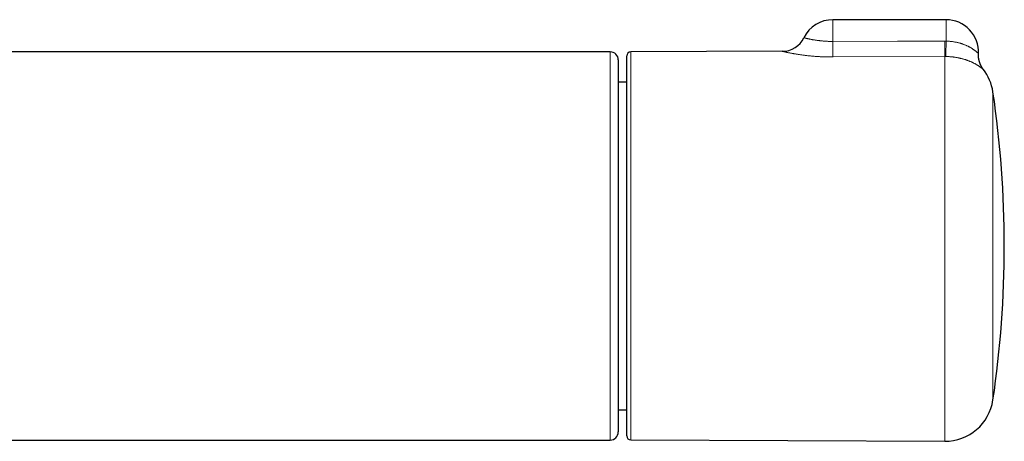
# Model space of a CAD drawing. Header units: millimetres. Extents: x 8 to 657, y 12 to 340.
# Tile 9 of 14: x 365 to 487, y 288 to 340. Entities that reach past the tile are written whole.
import ezdxf

# ---------------------------------------------------------------- set-up
doc = ezdxf.new("R2010")
doc.units = ezdxf.units.MM

msp = doc.modelspace()

# ---------------------------------------------------------------- linework, layer by layer
at = {"color": 7, "linetype": 'Continuous', "lineweight": 30}
for p, q in [((479.7, 340.39), (465.7, 340.39)), ((438.15, 336.41), (246.15, 336.41)), ((459.43, 336.48), (440.7, 336.4)), ((440.2, 288.89), (440.2, 335.9)), ((484.31, 334.23), (484.31, 334.23)), ((440.2, 332.66), (439.15, 332.66)), ((439.15, 292.13), (440.2, 292.13)), ((358.42, 288.38), (438.15, 288.38)), ((438.15, 288.38), (438.15, 288.38)), ((440.7, 288.39), (479.53, 288.22))]:
    msp.add_line(p, q, dxfattribs=at)
at = {"color": 252, "linetype": 'Continuous', "lineweight": 0}
for p, q in [((465.7, 340.39), (465.7, 337.7)), ((479.7, 340.39), (479.7, 337.74)), ((479.52, 337.74), (479.7, 337.74)), ((440.7, 336.4), (440.7, 288.39)), ((479.53, 335.84), (465.71, 335.78)), ((479.53, 288.22), (479.53, 335.84)), ((479.65, 335.84), (479.53, 335.84)), ((485.5, 331.44), (485.5, 293.34))]:
    msp.add_line(p, q, dxfattribs=at)
at = {"color": 252, "linetype": 'Continuous', "lineweight": 0, "flags": 128}
msp.add_lwpolyline([(465.7, 337.7), (473.7, 337.73), (479.52, 337.74)], dxfattribs=at)
at = {"color": 7, "linetype": 'Continuous', "lineweight": 30}
for centre, radius, start, end in [((465.7, 336.39), 4, 90, 153.8604), ((479.7, 336.39), 4, 357.2463, 90), ((459.42, 339.48), 3, 270.2555, 333.8614), ((438.15, 335.41), 1, 359.9509, 89.9998), ((440.7, 335.9), 0.5, 90.25, 180), ((479.56, 330.57), 6, 8.4268, 37.6088), ((356.9, 312.39), 130, 351.5732, 8.4268), ((479.56, 294.22), 6, 269.75, 351.5732), ((438.15, 289.38), 1, 269.9995, 359.9988), ((440.7, 288.89), 0.5, 180, 269.75)]:
    msp.add_arc(centre, radius, start, end, dxfattribs=at)
at = {"color": 252, "linetype": 'Continuous', "lineweight": 0}
for centre, radius, start, end in [((927.9, 339.88), 462.21, 180.2698, 180.5086), ((917.61, 339.81), 438.09, 180.2708, 180.5191), ((350.6, 339.94), 129.12, 358.1837, 359.0266)]:
    msp.add_arc(centre, radius, start, end, dxfattribs=at)
for points, knots in [([(462.11, 338.16), (462.11, 338.16), (462.11, 338.15), (462.13, 338.15), (462.14, 338.15), (462.16, 338.14), (462.18, 338.14), (462.2, 338.13), (462.22, 338.13), (462.25, 338.12), (462.29, 338.11), (462.33, 338.1), (462.37, 338.09), (462.42, 338.08), (462.47, 338.07), (462.52, 338.06), (462.58, 338.04), (462.63, 338.03), (462.7, 338.02), (462.78, 338), (462.87, 337.98), (463, 337.96), (463.12, 337.93), (463.26, 337.91), (463.41, 337.88), (463.54, 337.86), (463.67, 337.84), (463.79, 337.83), (463.91, 337.81), (464.04, 337.8), (464.16, 337.78), (464.29, 337.77), (464.43, 337.76), (464.58, 337.74), (464.75, 337.73), (464.93, 337.72), (465.12, 337.71), (465.31, 337.71), (465.5, 337.7), (465.63, 337.7), (465.7, 337.7)], [0, 0, 0, 0, 0.036082, 0.073177, 0.091784, 0.11039, 0.129079, 0.147768, 0.166516, 0.185263, 0.207167, 0.229093, 0.250644, 0.272195, 0.293838, 0.31548, 0.336464, 0.357448, 0.378518, 0.399588, 0.433168, 0.466847, 0.500618, 0.534552, 0.568583, 0.602775, 0.627314, 0.651893, 0.676615, 0.701336, 0.726225, 0.751114, 0.776159, 0.801248, 0.834048, 0.866964, 0.899986, 0.933192, 0.966509, 1, 1, 1, 1]), ([(479.7, 337.74), (479.76, 337.74), (479.87, 337.74), (480.03, 337.73), (480.21, 337.71), (480.4, 337.69), (480.6, 337.67), (480.79, 337.63), (480.98, 337.6), (481.15, 337.56), (481.32, 337.52), (481.47, 337.47), (481.6, 337.43), (481.73, 337.39), (481.85, 337.34), (481.97, 337.3), (482.09, 337.25), (482.21, 337.2), (482.32, 337.15), (482.43, 337.1), (482.53, 337.04), (482.63, 336.99), (482.74, 336.93), (482.85, 336.86), (482.96, 336.79), (483.06, 336.72), (483.14, 336.66), (483.22, 336.61), (483.29, 336.55), (483.36, 336.5), (483.43, 336.45), (483.48, 336.4), (483.53, 336.35), (483.57, 336.32), (483.61, 336.29), (483.63, 336.26), (483.66, 336.24), (483.68, 336.22), (483.69, 336.21), (483.69, 336.2), (483.69, 336.2), (483.69, 336.2)], [0, 0, 0, 0, 0.026211, 0.052434, 0.078646, 0.111079, 0.142626, 0.174174, 0.203707, 0.23324, 0.261287, 0.289333, 0.312203, 0.33508, 0.35795, 0.381001, 0.404059, 0.427109, 0.450334, 0.473566, 0.496791, 0.519756, 0.542721, 0.573593, 0.604485, 0.635356, 0.658722, 0.682087, 0.708849, 0.73564, 0.76243, 0.789388, 0.816346, 0.84351, 0.863611, 0.883712, 0.910788, 0.937885, 0.964959, 0.985505, 1, 1, 1, 1]), ([(438.15, 288.38), (438.15, 288.38), (438.15, 288.38), (438.15, 288.39), (438.15, 288.41), (438.15, 288.43), (438.15, 288.46), (438.15, 288.5), (438.15, 288.54), (438.15, 288.6), (438.15, 288.66), (438.15, 288.73), (438.15, 288.81), (438.15, 288.91), (438.15, 289.01), (438.15, 289.13), (438.15, 289.25), (438.15, 289.39), (438.15, 289.54), (438.15, 289.71), (438.15, 289.89), (438.15, 290.08), (438.15, 290.28), (438.15, 290.49), (438.15, 290.71), (438.15, 290.93), (438.15, 291.16), (438.15, 291.39), (438.15, 291.63), (438.15, 291.88), (438.15, 292.14), (438.15, 292.4), (438.15, 292.68), (438.15, 292.95), (438.15, 293.23), (438.15, 293.51), (438.15, 293.8), (438.15, 294.09), (438.15, 294.38), (438.15, 294.67), (438.15, 294.96), (438.15, 295.26), (438.15, 295.56), (438.15, 295.88), (438.15, 296.19), (438.15, 296.53), (438.15, 296.87), (438.15, 297.23), (438.15, 297.6), (438.15, 297.97), (438.15, 298.35), (438.15, 298.75), (438.15, 299.17), (438.15, 299.61), (438.15, 300.05), (438.15, 300.51), (438.15, 300.97), (438.15, 301.44), (438.15, 301.91), (438.15, 302.37), (438.15, 302.83), (438.15, 303.27), (438.15, 303.72), (438.15, 304.18), (438.15, 304.63), (438.15, 305.1), (438.15, 305.56), (438.15, 305.98), (438.15, 306.35), (438.15, 306.68), (438.15, 307), (438.15, 307.35), (438.15, 307.72), (438.15, 308.1), (438.15, 308.49), (438.15, 308.88), (438.15, 309.26), (438.15, 309.67), (438.15, 310.1), (438.15, 310.55), (438.15, 311), (438.15, 311.45), (438.15, 311.9), (438.15, 312.34), (438.15, 312.77), (438.15, 313.19), (438.15, 313.62), (438.15, 314.01), (438.15, 314.37), (438.15, 314.7), (438.15, 315.02), (438.15, 315.4), (438.15, 315.83), (438.15, 316.31), (438.15, 316.78), (438.15, 317.26), (438.15, 317.73), (438.15, 318.2), (438.15, 318.67), (438.15, 319.13), (438.15, 319.6), (438.15, 320.06), (438.15, 320.52), (438.15, 320.97), (438.15, 321.43), (438.15, 321.83), (438.15, 322.2), (438.15, 322.52), (438.15, 322.84), (438.15, 323.17), (438.15, 323.52), (438.15, 323.88), (438.15, 324.23), (438.15, 324.58), (438.15, 324.93), (438.15, 325.28), (438.15, 325.64), (438.15, 326), (438.15, 326.36), (438.15, 326.72), (438.15, 327.07), (438.15, 327.41), (438.15, 327.73), (438.15, 328.04), (438.15, 328.35), (438.15, 328.66), (438.15, 328.97), (438.15, 329.28), (438.15, 329.58), (438.15, 329.9), (438.15, 330.24), (438.15, 330.59), (438.15, 330.93), (438.15, 331.27), (438.15, 331.59), (438.15, 331.9), (438.15, 332.21), (438.15, 332.51), (438.15, 332.79), (438.15, 333.07), (438.15, 333.34), (438.15, 333.58), (438.15, 333.81), (438.15, 334.01), (438.15, 334.21), (438.15, 334.39), (438.15, 334.56), (438.15, 334.72), (438.15, 334.87), (438.15, 335.01), (438.15, 335.15), (438.15, 335.28), (438.15, 335.4), (438.15, 335.52), (438.15, 335.64), (438.15, 335.76), (438.15, 335.87), (438.15, 335.96), (438.15, 336.05), (438.15, 336.12), (438.15, 336.18), (438.15, 336.23), (438.15, 336.27), (438.15, 336.31), (438.15, 336.34), (438.15, 336.37), (438.15, 336.39), (438.15, 336.4), (438.15, 336.41), (438.15, 336.41), (438.15, 336.41)], [0, 0, 0, 0, 0.003668, 0.0098, 0.015313, 0.020827, 0.026341, 0.031855, 0.037394, 0.042935, 0.048475, 0.054015, 0.060433, 0.066851, 0.073269, 0.07971, 0.086152, 0.092593, 0.09955, 0.106508, 0.113466, 0.120423, 0.127433, 0.134445, 0.141458, 0.148468, 0.154875, 0.161283, 0.167692, 0.174099, 0.180548, 0.186998, 0.193448, 0.199896, 0.20599, 0.212083, 0.218185, 0.224288, 0.230003, 0.235719, 0.241436, 0.247151, 0.252897, 0.258643, 0.26439, 0.270136, 0.276333, 0.282531, 0.288728, 0.294946, 0.301165, 0.307383, 0.314335, 0.321288, 0.328241, 0.335193, 0.342198, 0.349205, 0.356213, 0.363218, 0.36962, 0.376024, 0.382427, 0.38883, 0.395274, 0.40172, 0.408165, 0.41461, 0.419055, 0.423501, 0.42795, 0.432399, 0.437595, 0.442792, 0.447988, 0.453197, 0.458406, 0.463614, 0.469563, 0.475512, 0.481461, 0.487429, 0.493397, 0.499365, 0.504978, 0.510592, 0.516213, 0.521834, 0.526199, 0.530564, 0.534933, 0.539302, 0.545693, 0.552085, 0.558476, 0.56489, 0.571305, 0.57772, 0.584127, 0.590536, 0.596945, 0.603352, 0.609802, 0.616253, 0.622704, 0.629154, 0.63384, 0.638525, 0.643215, 0.647905, 0.65327, 0.658635, 0.664, 0.669379, 0.674758, 0.680137, 0.685953, 0.691769, 0.697585, 0.703419, 0.709252, 0.715085, 0.720484, 0.725882, 0.731287, 0.736691, 0.742412, 0.748133, 0.753861, 0.75959, 0.766609, 0.77363, 0.78065, 0.787701, 0.794752, 0.801803, 0.808857, 0.815911, 0.822965, 0.830049, 0.837134, 0.844219, 0.850342, 0.856464, 0.862596, 0.868728, 0.874241, 0.879754, 0.885268, 0.89078, 0.89632, 0.90186, 0.907401, 0.91294, 0.919358, 0.925777, 0.932194, 0.938636, 0.945078, 0.95152, 0.956496, 0.961473, 0.966454, 0.971436, 0.976788, 0.982141, 0.987493, 0.992859, 0.998225, 1, 1, 1, 1]), ([(465.71, 335.78), (465.63, 335.78), (465.48, 335.78), (465.24, 335.78), (465.01, 335.78), (464.79, 335.79), (464.59, 335.79), (464.4, 335.8), (464.22, 335.81), (464.04, 335.82), (463.88, 335.83), (463.7, 335.84), (463.5, 335.86), (463.27, 335.87), (463.04, 335.9), (462.82, 335.92), (462.6, 335.94), (462.38, 335.96), (462.17, 335.99), (461.97, 336.02), (461.77, 336.04), (461.58, 336.07), (461.4, 336.1), (461.22, 336.13), (461.05, 336.16), (460.88, 336.18), (460.73, 336.21), (460.58, 336.24), (460.44, 336.27), (460.31, 336.29), (460.19, 336.31), (460.09, 336.33), (460, 336.35), (459.92, 336.37), (459.85, 336.39), (459.78, 336.4), (459.73, 336.41), (459.67, 336.42), (459.61, 336.44), (459.56, 336.45), (459.51, 336.46), (459.48, 336.47), (459.45, 336.47), (459.44, 336.47), (459.43, 336.48), (459.43, 336.48), (459.43, 336.48)], [0, 0, 0, 0, 0.024348, 0.048697, 0.073169, 0.097641, 0.117386, 0.13713, 0.156941, 0.176752, 0.193356, 0.209969, 0.235349, 0.260729, 0.286254, 0.311779, 0.337532, 0.363285, 0.389196, 0.415106, 0.440188, 0.465269, 0.490504, 0.515739, 0.541217, 0.566694, 0.592343, 0.617991, 0.641901, 0.665811, 0.689871, 0.713931, 0.733388, 0.752844, 0.772385, 0.791927, 0.808332, 0.82475, 0.849078, 0.873406, 0.89791, 0.922414, 0.942259, 0.962104, 0.982046, 1, 1, 1, 1]), ([(484.31, 334.23), (484.31, 334.23), (484.31, 334.23), (484.3, 334.24), (484.28, 334.25), (484.26, 334.27), (484.22, 334.3), (484.18, 334.34), (484.14, 334.37), (484.1, 334.4), (484.06, 334.44), (484.01, 334.47), (483.95, 334.51), (483.89, 334.56), (483.83, 334.6), (483.76, 334.65), (483.69, 334.69), (483.63, 334.73), (483.56, 334.78), (483.48, 334.82), (483.4, 334.87), (483.32, 334.91), (483.24, 334.96), (483.15, 335.01), (483.05, 335.05), (482.96, 335.1), (482.87, 335.14), (482.78, 335.18), (482.69, 335.22), (482.6, 335.26), (482.5, 335.3), (482.4, 335.34), (482.29, 335.37), (482.19, 335.41), (482.08, 335.45), (481.96, 335.48), (481.84, 335.52), (481.73, 335.55), (481.61, 335.58), (481.5, 335.61), (481.38, 335.64), (481.26, 335.66), (481.14, 335.69), (481.01, 335.71), (480.89, 335.73), (480.76, 335.75), (480.63, 335.77), (480.5, 335.79), (480.37, 335.8), (480.23, 335.81), (480.09, 335.82), (479.95, 335.83), (479.8, 335.84), (479.7, 335.84), (479.65, 335.84)], [0, 0, 0, 0, 0.024573, 0.056611, 0.088708, 0.120855, 0.153064, 0.185325, 0.207647, 0.229988, 0.252395, 0.274802, 0.29729, 0.319777, 0.342341, 0.364928, 0.383765, 0.402616, 0.421407, 0.440197, 0.45905, 0.477904, 0.49664, 0.515377, 0.534186, 0.552995, 0.568785, 0.584575, 0.600415, 0.616255, 0.632311, 0.648367, 0.664482, 0.680596, 0.696939, 0.713281, 0.729692, 0.746103, 0.761386, 0.776683, 0.792043, 0.807403, 0.822827, 0.838252, 0.853762, 0.869272, 0.884852, 0.900432, 0.916085, 0.931757, 0.948758, 0.965782, 0.982879, 1, 1, 1, 1])]:
    msp.add_open_spline(points, degree=3, knots=knots, dxfattribs=at)
at = {"color": 7, "linetype": 'Continuous', "lineweight": 30}
for points, knots in [([(484.32, 334.22), (484.31, 334.24), (484.28, 334.27), (484.24, 334.32), (484.2, 334.38), (484.16, 334.45), (484.12, 334.52), (484.07, 334.59), (484.04, 334.66), (484, 334.73), (483.96, 334.81), (483.93, 334.89), (483.9, 334.96), (483.87, 335.04), (483.84, 335.12), (483.82, 335.2), (483.79, 335.28), (483.77, 335.37), (483.75, 335.45), (483.74, 335.53), (483.72, 335.61), (483.71, 335.7), (483.7, 335.78), (483.7, 335.87), (483.69, 335.95), (483.69, 336.04), (483.69, 336.12), (483.69, 336.17), (483.69, 336.2)], [0, 0, 0, 0, 0.021235, 0.056052, 0.092455, 0.129866, 0.167961, 0.206531, 0.245441, 0.2846, 0.323947, 0.36344, 0.403047, 0.442746, 0.482519, 0.522354, 0.56224, 0.60217, 0.642137, 0.682136, 0.722162, 0.762213, 0.802285, 0.842376, 0.882483, 0.922606, 0.962742, 1, 1, 1, 1]), ([(439.15, 335.41), (439.15, 335.41), (439.15, 335.41), (439.15, 335.39), (439.15, 335.36), (439.15, 335.33), (439.15, 335.28), (439.15, 335.22), (439.15, 335.15), (439.15, 335.07), (439.15, 334.99), (439.15, 334.89), (439.15, 334.79), (439.15, 334.68), (439.15, 334.57), (439.15, 334.44), (439.15, 334.3), (439.15, 334.15), (439.15, 334.01), (439.15, 333.86), (439.15, 333.71), (439.15, 333.56), (439.15, 333.4), (439.15, 333.24), (439.15, 333.07), (439.15, 332.89), (439.15, 332.7), (439.15, 332.49), (439.15, 332.27), (439.15, 332.04), (439.15, 331.8), (439.15, 331.56), (439.15, 331.3), (439.15, 331.04), (439.15, 330.77), (439.15, 330.49), (439.15, 330.22), (439.15, 329.95), (439.15, 329.68), (439.15, 329.41), (439.15, 329.14), (439.15, 328.85), (439.15, 328.57), (439.15, 328.27), (439.15, 327.98), (439.15, 327.69), (439.15, 327.4), (439.15, 327.1), (439.15, 326.77), (439.15, 326.4), (439.15, 326), (439.15, 325.58), (439.15, 325.16), (439.15, 324.73), (439.15, 324.33), (439.15, 323.95), (439.15, 323.61), (439.15, 323.27), (439.15, 322.92), (439.15, 322.56), (439.15, 322.2), (439.15, 321.84), (439.15, 321.47), (439.15, 321.08), (439.15, 320.68), (439.15, 320.27), (439.15, 319.87), (439.15, 319.45), (439.15, 319.04), (439.15, 318.62), (439.15, 318.18), (439.15, 317.73), (439.15, 317.26), (439.15, 316.78), (439.15, 316.33), (439.15, 315.92), (439.15, 315.53), (439.15, 315.14), (439.15, 314.75), (439.15, 314.36), (439.15, 313.94), (439.15, 313.49), (439.15, 313.02), (439.15, 312.54), (439.15, 312.06), (439.15, 311.58), (439.15, 311.09), (439.15, 310.61), (439.15, 310.13), (439.15, 309.65), (439.15, 309.17), (439.15, 308.68), (439.15, 308.2), (439.15, 307.72), (439.15, 307.24), (439.15, 306.77), (439.15, 306.32), (439.15, 305.91), (439.15, 305.53), (439.15, 305.15), (439.15, 304.77), (439.15, 304.39), (439.15, 304.02), (439.15, 303.65), (439.15, 303.26), (439.15, 302.85), (439.15, 302.43), (439.15, 302.01), (439.15, 301.61), (439.15, 301.21), (439.15, 300.82), (439.15, 300.43), (439.15, 300.05), (439.15, 299.67), (439.15, 299.32), (439.15, 298.98), (439.15, 298.67), (439.15, 298.37), (439.15, 298.03), (439.15, 297.67), (439.15, 297.28), (439.15, 296.9), (439.15, 296.52), (439.15, 296.15), (439.15, 295.82), (439.15, 295.53), (439.15, 295.26), (439.15, 295), (439.15, 294.74), (439.15, 294.49), (439.15, 294.24), (439.15, 294), (439.15, 293.77), (439.15, 293.55), (439.15, 293.33), (439.15, 293.11), (439.15, 292.89), (439.15, 292.65), (439.15, 292.41), (439.15, 292.17), (439.15, 291.95), (439.15, 291.73), (439.15, 291.52), (439.15, 291.32), (439.15, 291.14), (439.15, 290.98), (439.15, 290.84), (439.15, 290.71), (439.15, 290.58), (439.15, 290.46), (439.15, 290.34), (439.15, 290.23), (439.15, 290.13), (439.15, 290.03), (439.15, 289.94), (439.15, 289.86), (439.15, 289.78), (439.15, 289.71), (439.15, 289.64), (439.15, 289.58), (439.15, 289.52), (439.15, 289.47), (439.15, 289.44), (439.15, 289.41), (439.15, 289.39), (439.15, 289.38), (439.15, 289.38), (439.15, 289.38)], [0, 0, 0, 0, 0.005436, 0.012571, 0.019704, 0.026896, 0.034089, 0.041282, 0.048474, 0.054801, 0.06113, 0.06746, 0.073789, 0.080116, 0.086507, 0.0929, 0.099293, 0.105686, 0.112077, 0.117525, 0.122975, 0.128424, 0.133872, 0.139347, 0.144822, 0.150297, 0.155771, 0.161992, 0.168215, 0.174439, 0.180662, 0.186884, 0.193165, 0.199448, 0.205732, 0.212015, 0.218296, 0.223906, 0.229517, 0.235129, 0.240739, 0.246378, 0.252018, 0.257657, 0.263296, 0.268631, 0.273966, 0.279306, 0.284647, 0.291698, 0.298749, 0.3058, 0.312882, 0.319964, 0.327046, 0.332507, 0.337968, 0.34343, 0.34889, 0.354377, 0.359865, 0.365353, 0.370839, 0.37682, 0.382802, 0.388783, 0.394764, 0.400779, 0.406795, 0.412811, 0.418826, 0.425537, 0.432248, 0.438971, 0.445694, 0.451099, 0.456504, 0.461909, 0.467329, 0.472748, 0.478167, 0.484782, 0.491397, 0.498024, 0.50465, 0.511312, 0.517974, 0.524648, 0.531322, 0.53805, 0.544778, 0.551519, 0.558259, 0.565035, 0.571812, 0.5786, 0.585389, 0.590901, 0.596413, 0.601925, 0.607437, 0.612975, 0.618515, 0.624054, 0.629592, 0.636024, 0.642456, 0.648899, 0.655342, 0.661542, 0.667744, 0.673944, 0.680166, 0.686389, 0.692611, 0.697942, 0.703274, 0.708611, 0.713948, 0.720994, 0.728041, 0.735087, 0.742164, 0.749243, 0.75632, 0.761778, 0.767237, 0.772696, 0.778154, 0.783638, 0.789123, 0.794608, 0.800092, 0.805416, 0.810739, 0.816068, 0.821397, 0.82806, 0.834722, 0.841396, 0.848069, 0.854779, 0.861488, 0.86821, 0.874931, 0.880335, 0.88574, 0.891144, 0.896563, 0.901982, 0.9074, 0.912916, 0.918434, 0.923951, 0.929467, 0.93501, 0.940554, 0.946098, 0.951641, 0.958078, 0.964515, 0.970963, 0.97741, 0.983615, 0.989821, 0.996026, 1, 1, 1, 1])]:
    msp.add_open_spline(points, degree=3, knots=knots, dxfattribs=at)

doc.saveas('drawing.dxf')
